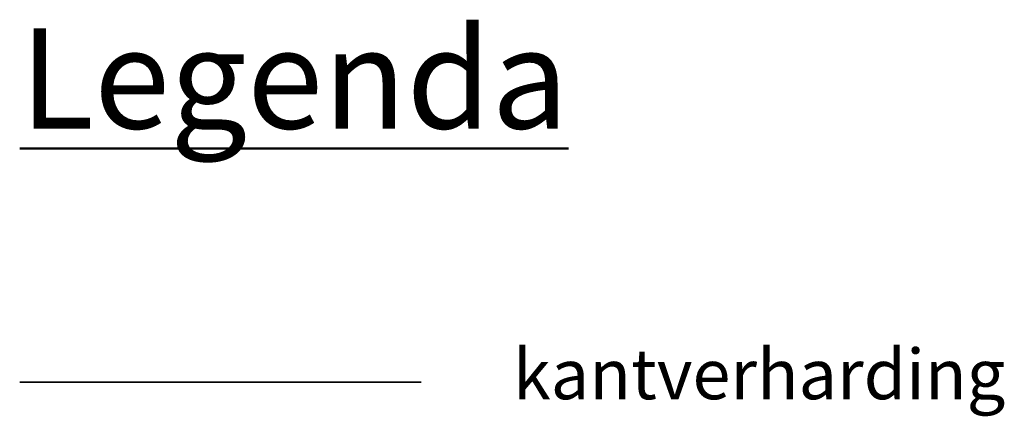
# Model space of a CAD drawing. Header units: metres. Extents: x -173 to 224, y -225 to 46.
# Tile 2 of 42: x -172.66 to -160.4, y -90.24 to -85.3. Entities that reach past the tile are written whole.
import ezdxf

# ---------------------------------------------------------------- set-up
doc = ezdxf.new("R2010")
doc.units = ezdxf.units.M
for name, color, linetype, lineweight in [('N-WE-VH-KANTVERHARDING-G', 210, 'Continuous', 35), ('X-XX-AL-T25', 7, 'Continuous', 25), ('X-XX-AL-T50', 7, 'Continuous', 50)]:
    doc.layers.add(name, color=color, linetype=linetype, lineweight=lineweight)
doc.styles.add('NLCS-ISO-M250-T25', font='NLCS-ISO.ttf', dxfattribs={"height": 0.625})
doc.styles.add('NLCS-ISO-M250-T50', font='NLCS-ISO.ttf', dxfattribs={"height": 1.25})

msp = doc.modelspace()

# ---------------------------------------------------------------- linework, layer by layer
at = {"layer": 'N-WE-VH-KANTVERHARDING-G', "flags": 128}
msp.add_lwpolyline([(-172.658, -89.814), (-167.658, -89.814)], dxfattribs=at)

# ---------------------------------------------------------------- texts
at = {"layer": 'X-XX-AL-T25', "insert": (-166.515, -89.403), "char_height": 0.625, "attachment_point": 1, "style": 'NLCS-ISO-M250-T25'}
msp.add_mtext_dynamic_manual_height_columns('kantverharding', width=3.00625, gutter_width=3.125, heights=[0], dxfattribs=at)
at = {"layer": 'X-XX-AL-T50', "insert": (-172.658, -85.403), "char_height": 1.25, "attachment_point": 1, "style": 'NLCS-ISO-M250-T50'}
msp.add_mtext_dynamic_manual_height_columns('{\\LLegenda}', width=3.00625, gutter_width=3.125, heights=[0], dxfattribs=at)

doc.saveas('drawing.dxf')
